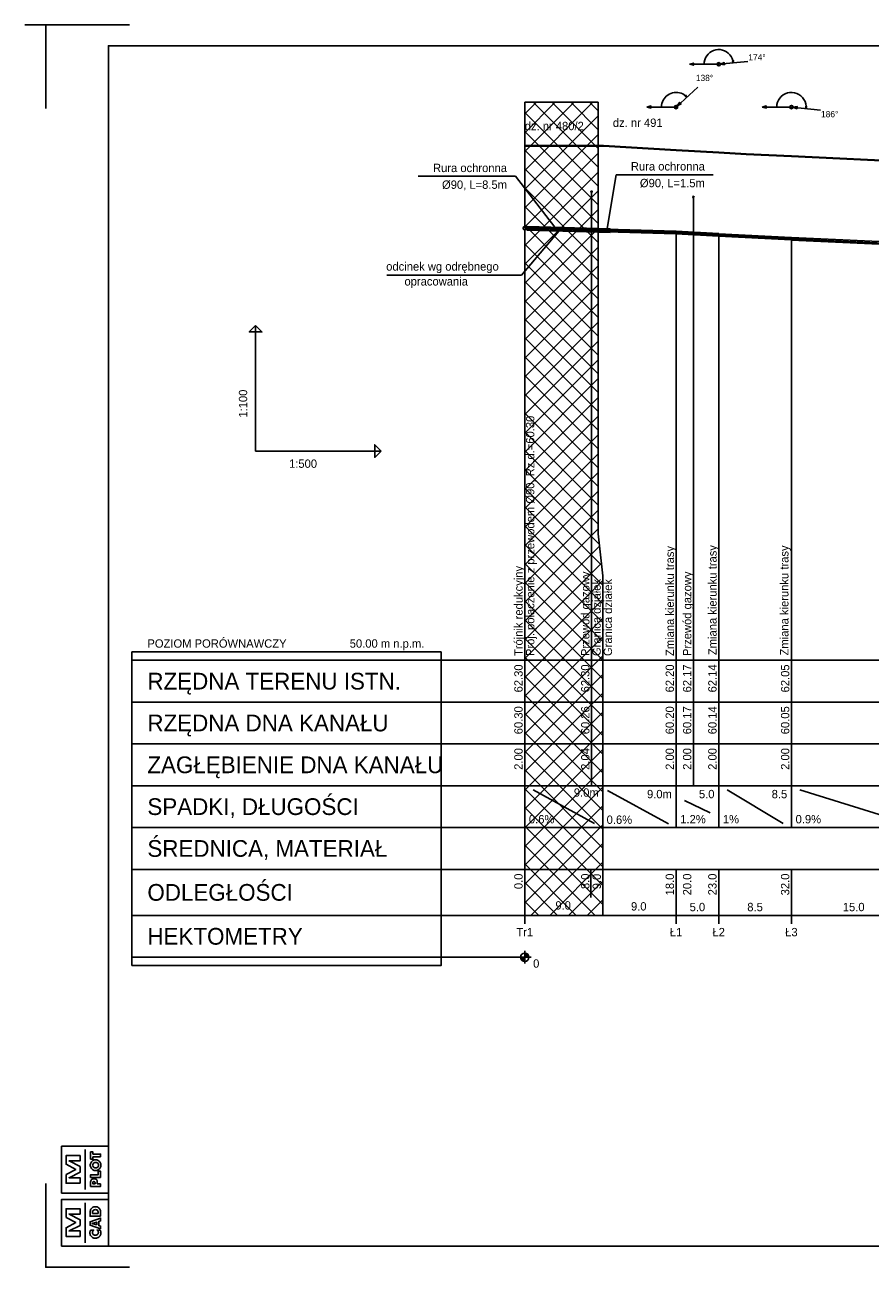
# Model space of a CAD drawing. Header units: metres. Extents: x 1169 to 1594, y -33 to 264.
# Tile 1 of 2: x 1169 to 1371, y -33 to 264. Entities that reach past the tile are written whole.
import ezdxf
from ezdxf.enums import TextEntityAlignment as Align

# ---------------------------------------------------------------- set-up
doc = ezdxf.new("R2010")
doc.units = ezdxf.units.M
doc.header["$LTSCALE"] = 0.2
doc.layers.get('0').update_dxf_attribs({"color": 8, "linetype": 'CONTINUOUS'})
doc.layers.add('M_Ramki do druku', color=7, linetype='CONTINUOUS', lineweight=25)
doc.layers.add('M_Ramki rysunków', color=2, linetype='CONTINUOUS', lineweight=25)
for name, color, linetype in [('M_Ramki markery', 1, 'CONTINUOUS'), ('M_Ramki znaczniki', 6, 'CONTINUOUS'), ('SJ_11_Rury_ochn', 7, 'CONTINUOUS'), ('SJ_14_Krawędzie', 7, 'CONTINUOUS'), ('SJ_15_Linie_tab', 7, 'CONTINUOUS'), ('SJ_16_Liczby', 7, 'CONTINUOUS'), ('SJ_19_Opis_Pz_2', 7, 'CONTINUOUS'), ('SJ_21_Opis_wl', 7, 'CONTINUOUS'), ('SJ_23_Opis_uzbr', 7, 'CONTINUOUS'), ('SJ_25_Linie_opi', 7, 'CONTINUOUS'), ('SJ_26_Teksty', 7, 'CONTINUOUS'), ('SJ_27_Wymiary', 7, 'CONTINUOUS'), ('SJ_28_Linie_odn', 7, 'CONTINUOUS'), ('SJ_2_Teren_istn', 3, 'CONTINUOUS'), ('SJ_5_Węzły_2', 7, 'CONTINUOUS'), ('SJ_8_KS_TŁOCZNY_2', 7, 'CONTINUOUS'), ('SJ_9_Uzbr__podz', 7, 'CONTINUOUS')]:
    doc.layers.add(name, color=color, linetype=linetype)
doc.styles.add('MCAD_TS', font='GENISO.SHX', dxfattribs={"width": 0.8, "oblique": 15})
doc.styles.add('OPISOWY', font='GOTHIC.TTF')

# ---------------------------------------------------------------- blocks, each defined once
blk = doc.blocks.new('mcadram')
at = {"color": 0, "linetype": 'ByBlock'}
for points in [[(-11.21, 0), (-11.21, 11.21), (0, 11.21), (0, 0)], [(-6.78, 2.37), (-10.13, 2.37), (-10.13, 4.43), (-7.84, 5.67), (-10.13, 6.89), (-10.13, 8.96), (-6.78, 8.96), (-6.78, 7.68), (-9.42, 7.68), (-6.78, 6.32), (-6.78, 5), (-9.42, 3.65), (-6.78, 3.65)], [(-1.88, 7.19), (-4.38, 7.19), (-4.38, 7.71), (-4.37, 8.06), (-4.35, 8.34), (-4.32, 8.53), (-4.28, 8.69), (-4.22, 8.83), (-4.14, 8.96), (-4.02, 9.1), (-3.88, 9.22), (-3.72, 9.32), (-3.54, 9.39), (-3.34, 9.43), (-3.13, 9.44), (-2.91, 9.43), (-2.72, 9.39), (-2.54, 9.32), (-2.38, 9.22), (-2.23, 9.1), (-2.11, 8.96), (-2.04, 8.83), (-1.98, 8.7), (-1.93, 8.55), (-1.9, 8.36), (-1.89, 8.12), (-1.88, 7.83), (-1.88, 7.71)], [(-1.88, 4.16), (-4.38, 5.02), (-4.38, 5.87), (-1.88, 6.73), (-1.88, 6.06), (-2.33, 5.93), (-2.33, 4.96), (-1.88, 4.83)], [(-2.44, 7.87), (-2.44, 7.98), (-2.46, 8.22), (-2.51, 8.42), (-2.6, 8.57), (-2.74, 8.67), (-2.91, 8.73), (-3.13, 8.75), (-3.34, 8.73), (-3.52, 8.67), (-3.65, 8.56), (-3.74, 8.42), (-3.8, 8.22), (-3.82, 7.98), (-3.82, 7.86)], [(-4.28, 3.85), (-3.53, 3.85), (-3.63, 3.75), (-3.7, 3.66), (-3.76, 3.57), (-3.8, 3.47), (-3.83, 3.37), (-3.83, 3.27), (-3.81, 3.09), (-3.75, 2.93), (-3.63, 2.8), (-3.49, 2.7), (-3.31, 2.64), (-3.11, 2.62), (-2.92, 2.64), (-2.76, 2.7), (-2.61, 2.8), (-2.5, 2.94), (-2.44, 3.09), (-2.42, 3.27), (-2.42, 3.38), (-2.45, 3.47), (-2.49, 3.57), (-2.55, 3.66), (-2.62, 3.76), (-2.72, 3.85), (-1.97, 3.85), (-1.92, 3.74), (-1.89, 3.63), (-1.85, 3.53), (-1.83, 3.42), (-1.82, 3.31), (-1.82, 3.2), (-1.82, 3.07), (-1.84, 2.94), (-1.86, 2.82), (-1.9, 2.71), (-1.95, 2.61), (-2.01, 2.51), (-2.15, 2.33), (-2.3, 2.19), (-2.48, 2.08), (-2.68, 2), (-2.89, 1.95), (-3.12, 1.93), (-3.31, 1.94), (-3.48, 1.97), (-3.65, 2.03), (-3.8, 2.1), (-3.94, 2.19), (-4.07, 2.31), (-4.18, 2.43), (-4.27, 2.56), (-4.34, 2.71), (-4.39, 2.86), (-4.42, 3.03), (-4.43, 3.2), (-4.43, 3.31), (-4.42, 3.42), (-4.4, 3.53), (-4.37, 3.63), (-4.33, 3.74)], [(-2.81, 5.11), (-2.81, 5.79), (-3.64, 5.53), (-3.67, 5.52), (-3.71, 5.51), (-3.76, 5.5), (-3.82, 5.49), (-3.89, 5.47), (-3.97, 5.45), (-3.91, 5.43), (-3.85, 5.42), (-3.8, 5.4), (-3.74, 5.39), (-3.69, 5.38), (-3.64, 5.36)]]:
    blk.add_lwpolyline(points, close=True, dxfattribs=at)
blk.add_lwpolyline([(-5.6, 0.82), (-5.6, 10.39)], dxfattribs=at)
blk = doc.blocks.new('mplotram')
at = {"color": 0, "linetype": 'ByBlock', "lineweight": -2}
for points in [[(-11.21, 0), (-11.21, 11.21), (0, 11.21), (0, 0)], [(-6.78, 2.37), (-10.13, 2.37), (-10.13, 4.43), (-7.84, 5.67), (-10.13, 6.89), (-10.13, 8.96), (-6.78, 8.96), (-6.78, 7.68), (-9.42, 7.68), (-6.78, 6.32), (-6.78, 5), (-9.42, 3.65), (-6.78, 3.65)], [(-1.88, 8.66), (-3.72, 8.66), (-3.72, 8.12), (-4.29, 8.12), (-4.29, 9.86), (-3.72, 9.86), (-3.72, 9.32), (-1.88, 9.32)], [(-3.08, 7.96), (-2.91, 7.95), (-2.75, 7.92), (-2.59, 7.87), (-2.45, 7.79), (-2.31, 7.7), (-2.19, 7.59), (-2.08, 7.46), (-1.99, 7.32), (-1.91, 7.17), (-1.86, 7.01), (-1.83, 6.84), (-1.82, 6.67), (-1.83, 6.5), (-1.86, 6.34), (-1.91, 6.18), (-1.99, 6.02), (-2.08, 5.89), (-2.19, 5.76), (-2.31, 5.65), (-2.45, 5.55), (-2.6, 5.48), (-2.75, 5.42), (-2.91, 5.39), (-3.08, 5.38), (-3.25, 5.39), (-3.41, 5.42), (-3.57, 5.48), (-3.72, 5.55), (-3.85, 5.65), (-3.98, 5.76), (-4.09, 5.89), (-4.18, 6.02), (-4.25, 6.18), (-4.31, 6.34), (-4.34, 6.5), (-4.35, 6.67), (-4.34, 6.84), (-4.31, 7.01), (-4.25, 7.17), (-4.18, 7.32), (-4.09, 7.46), (-3.98, 7.59), (-3.85, 7.7), (-3.72, 7.79), (-3.57, 7.87), (-3.41, 7.92), (-3.25, 7.95)], [(-2.37, 6.67), (-2.4, 6.84), (-2.46, 7), (-2.57, 7.12), (-2.72, 7.22), (-2.89, 7.28), (-3.08, 7.3), (-3.27, 7.28), (-3.44, 7.22), (-3.59, 7.12), (-3.7, 6.99), (-3.77, 6.84), (-3.79, 6.67), (-3.77, 6.5), (-3.7, 6.35), (-3.59, 6.22), (-3.44, 6.12), (-3.27, 6.06), (-3.08, 6.04), (-2.89, 6.06), (-2.72, 6.12), (-2.57, 6.22), (-2.46, 6.35), (-2.39, 6.5)], [(-1.88, 3.74), (-4.29, 3.74), (-4.29, 4.4), (-2.44, 4.4), (-2.44, 5.22), (-1.88, 5.22)], [(-1.88, 2.22), (-1.88, 1.6), (-4.29, 1.6), (-4.29, 2.29), (-4.29, 2.53), (-4.28, 2.72), (-4.26, 2.86), (-4.22, 2.96), (-4.18, 3.05), (-4.12, 3.14), (-4.04, 3.22), (-3.95, 3.29), (-3.84, 3.34), (-3.73, 3.38), (-3.61, 3.4), (-3.47, 3.41), (-3.34, 3.4), (-3.21, 3.38), (-3.09, 3.34), (-2.99, 3.29), (-2.9, 3.22), (-2.82, 3.14), (-2.78, 3.06), (-2.74, 2.98), (-2.71, 2.89), (-2.69, 2.78), (-2.68, 2.64), (-2.68, 2.45), (-2.68, 2.34), (-2.68, 2.22)], [(-3.21, 2.22), (-3.21, 2.34), (-3.21, 2.49), (-3.24, 2.6), (-3.27, 2.68), (-3.33, 2.73), (-3.4, 2.76), (-3.49, 2.77), (-3.59, 2.76), (-3.66, 2.73), (-3.71, 2.68), (-3.75, 2.6), (-3.77, 2.49), (-3.77, 2.35), (-3.77, 2.22)]]:
    blk.add_lwpolyline(points, close=True, dxfattribs=at)
blk.add_lwpolyline([(-5.6, 0.82), (-5.6, 10.39)], dxfattribs=at)
blk = doc.blocks.new('mcad_logo_ram')
at = {"layer": 'M_Ramki rysunków', "color": 0, "linetype": 'ByBlock', "lineweight": -2, "rotation": 270}
for name, p in [('mcadram', (0, 0)), ('mplotram', (12.71, 0))]:
    blk.add_blockref(name, p, dxfattribs=at)
blk = doc.blocks.new('Znacznik_narozny_v2')
at = {"layer": 'M_Ramki znaczniki'}
blk.add_lwpolyline([(0, -20), (0, 0), (20, 0)], dxfattribs=at)
blk = doc.blocks.new('znacznik297')
at = {"lineweight": -2}
blk.add_line((0, 0), (-20, 0), dxfattribs=at)
at = {"layer": 'M_Ramki markery'}
blk.add_line((0, 0), (2, 0), dxfattribs=at)
blk = doc.blocks.new('*U24')
at = {"layer": 'M_Ramki rysunków', "color": 0, "linetype": 'ByBlock', "lineweight": -2}
blk.add_lwpolyline([(15, 5), (15, 292), (415, 292), (415, 5)], close=True, dxfattribs=at)
blk.add_blockref('znacznik297', (15, 297))
at = {"layer": 'M_Ramki rysunków', "color": 0, "linetype": 'ByBlock', "lineweight": -2, "rotation": 90}
blk.add_blockref('mcad_logo_ram', (15, 5), dxfattribs=at)
at = {"layer": 'M_Ramki znaczniki'}
blk.add_blockref('Znacznik_narozny_v2', (0, 297), dxfattribs=at)
at = {"layer": 'M_Ramki znaczniki', "xscale": -1, "rotation": 180}
blk.add_blockref('Znacznik_narozny_v2', (0, 0), dxfattribs=at)
at = {"layer": 'M_Ramki do druku', "style": 'MCAD_TS', "width": 0.8}
for tag, p in [('KOMENTARZ', (6.54, 30.57)), ('RYSUNEK', (10.28, 30.57)), ('DATA', (14.02, 30.57))]:
    blk.add_attdef(tag, p, '', height=2, rotation=90, dxfattribs=at)

msp = doc.modelspace()

# ---------------------------------------------------------------- hatches: boundary and pattern name
at = {"transparency": 33554687}
h = msp.add_hatch(dxfattribs=at)
h.set_pattern_fill('ANSI37')
h.paths.add_polyline_path([(1306.06, 245.12), (1288.5, 245.12), (1288.5, 50.71), (1307.17, 50.71), (1307.17, 131.91), (1306.06, 141.91)])

# ---------------------------------------------------------------- linework, layer by layer
at = {"layer": 'SJ_11_Rury_ochn'}
for p, q in [((1289.06, 215.41), (1289.06, 215.29)), ((1289.06, 214.55), (1289.06, 214.66)), ((1308.9, 214.85), (1308.9, 214.74)), ((1308.9, 213.99), (1308.9, 214.11))]:
    msp.add_line(p, q, dxfattribs=at)
for points in [[(1289.06, 215.41), (1308.9, 214.85), (1308.9, 214.87), (1289.06, 215.43)], [(1289.06, 214.55), (1308.9, 213.99), (1308.9, 213.97), (1289.06, 214.53)]]:
    msp.add_lwpolyline(points, close=True, dxfattribs=at)
at = {"layer": 'SJ_14_Krawędzie'}
for p, q in [((1288.9, 214.98), (1308.9, 214.42)), ((1288.91, 214.98), (1324.63, 213.98)), ((1324.74, 213.98), (1334.81, 213.39)), ((1334.93, 213.38), (1352.21, 212.49)), ((1352.32, 212.49), (1381.97, 211.09))]:
    msp.add_line(p, q, dxfattribs=at)
at = {"layer": 'SJ_15_Linie_tab'}
for p, q in [((1224.15, 161.71), (1224.15, 191.71)), ((1224.15, 161.71), (1254.15, 161.71)), ((1194.58, 111.71), (1288.5, 111.71)), ((1288.5, 111.71), (1524.22, 111.71)), ((1288.5, 111.71), (1288.5, 81.71)), ((1288.5, 111.71), (1288.5, 50.71)), ((1304.47, 111.71), (1304.47, 101.71)), ((1324.68, 111.71), (1324.68, 81.71)), ((1328.83, 111.71), (1328.83, 101.71)), ((1334.87, 111.71), (1334.87, 81.71)), ((1352.26, 111.71), (1352.26, 81.71)), ((1194.58, 101.71), (1288.5, 101.71)), ((1288.5, 101.71), (1524.22, 101.71)), ((1304.47, 101.71), (1304.47, 91.71)), ((1328.83, 101.71), (1328.83, 91.71)), ((1194.58, 91.71), (1288.5, 91.71)), ((1288.5, 91.71), (1524.22, 91.71)), ((1304.47, 91.71), (1304.47, 81.71)), ((1328.83, 91.71), (1328.83, 81.71)), ((1194.58, 81.71), (1288.5, 81.71)), ((1288.5, 81.71), (1524.22, 81.71)), ((1288.5, 81.71), (1288.5, 71.71)), ((1290.5, 80.71), (1305.17, 72.71)), ((1308.25, 80.58), (1322.91, 72.58)), ((1324.68, 81.71), (1324.68, 71.71)), ((1334.87, 81.71), (1334.87, 71.71)), ((1336.87, 80.71), (1350.26, 72.71)), ((1352.26, 81.71), (1352.26, 71.71)), ((1354.26, 80.71), (1380.03, 72.71)), ((1326.68, 78.21), (1332.87, 75.21)), ((1194.58, 71.71), (1288.5, 71.71)), ((1288.5, 71.71), (1524.22, 71.71)), ((1194.58, 61.71), (1288.5, 61.71)), ((1288.5, 61.71), (1524.22, 61.71)), ((1288.5, 61.71), (1288.5, 48.71)), ((1324.68, 61.71), (1324.68, 48.71)), ((1334.87, 61.71), (1334.87, 48.71)), ((1352.26, 61.71), (1352.26, 48.71)), ((1194.58, 50.71), (1288.5, 50.71)), ((1288.5, 50.71), (1524.22, 50.71)), ((1194.58, 40.71), (1288.5, 40.71))]:
    msp.add_line(p, q, dxfattribs=at)
for points in [[(1288.5, 111.71), (1288.5, 214.62)], [(1324.68, 111.71), (1324.68, 213.69)], [(1334.87, 111.71), (1334.87, 213.1)], [(1352.26, 111.71), (1352.26, 212.2)]]:
    msp.add_lwpolyline(points, dxfattribs=at)
for points in [[(1224.15, 191.71), (1225.65, 190.21), (1222.65, 190.21)], [(1254.15, 161.71), (1252.65, 160.21), (1252.65, 163.21)], [(1194.58, 38.71), (1268.5, 38.71), (1268.5, 113.71), (1194.58, 113.71)]]:
    msp.add_lwpolyline(points, close=True, dxfattribs=at)
at = {"layer": 'SJ_16_Liczby'}
for p, q in [((1288.06, 39.81), (1288.94, 41.61)), ((1288.13, 39.78), (1288.88, 41.64)), ((1288.19, 39.76), (1288.81, 41.66)), ((1288.26, 39.74), (1288.74, 41.68)), ((1288.33, 39.72), (1288.68, 41.69)), ((1288.4, 39.71), (1288.61, 41.7)), ((1288.47, 39.71), (1288.54, 41.71)), ((1288.5, 42.21), (1288.5, 39.21)), ((1287, 40.71), (1290, 40.71)), ((1287.5, 40.64), (1289.5, 40.78)), ((1287.51, 40.57), (1289.49, 40.85)), ((1287.52, 40.5), (1289.48, 40.92)), ((1287.54, 40.43), (1289.46, 40.98)), ((1287.56, 40.37), (1289.44, 41.05)), ((1287.59, 40.3), (1289.42, 41.12)), ((1287.62, 40.24), (1289.39, 41.18)), ((1287.65, 40.18), (1289.35, 41.24)), ((1287.69, 40.12), (1289.31, 41.3)), ((1287.74, 40.07), (1289.27, 41.35)), ((1287.78, 40.01), (1289.22, 41.4)), ((1287.83, 39.97), (1289.17, 41.45)), ((1287.89, 39.92), (1289.12, 41.5)), ((1287.94, 39.88), (1289.06, 41.54)), ((1288, 39.84), (1289, 41.58))]:
    msp.add_line(p, q, dxfattribs=at)
msp.add_circle((1288.5, 40.71), 1, dxfattribs=at)
at = {"layer": 'SJ_21_Opis_wl'}
for radius in [0.411, 0.374]:
    msp.add_circle((1288.5, 215), radius, dxfattribs=at)
at = {"layer": 'SJ_25_Linie_opi'}
for p, q in [((1288.5, 215), (1288.5, 245.12)), ((1288.5, 245.12), (1306.06, 245.12)), ((1304.47, 223.71), (1304.47, 111.71)), ((1328.83, 222.45), (1328.83, 111.71)), ((1304.28, 61.71), (1304.28, 55.01)), ((1307.17, 61.71), (1307.17, 50.71))]:
    msp.add_line(p, q, dxfattribs=at)
msp.add_lwpolyline([(1306.06, 245.12), (1306.06, 141.91), (1307.17, 131.91), (1307.17, 61.71)], dxfattribs=at)
at = {"layer": 'SJ_26_Teksty'}
for p, q in [((1286.26, 227.41), (1263.05, 227.41)), ((1286.26, 227.41), (1295.7, 215.24)), ((1310.35, 227.79), (1308.18, 214.89)), ((1333.57, 227.79), (1310.35, 227.79)), ((1296.68, 214.32), (1287.72, 203.78)), ((1287.72, 203.78), (1255.57, 203.78))]:
    msp.add_line(p, q, dxfattribs=at)
at = {"layer": 'SJ_27_Wymiary'}
for p, q in [((1334.87, 254.2), (1327.87, 254.2)), ((1334.87, 254.2), (1341.84, 254.88)), ((1324.68, 243.97), (1329.86, 248.69)), ((1324.68, 243.97), (1317.68, 243.97)), ((1352.26, 243.97), (1345.26, 243.97)), ((1352.26, 243.97), (1359.23, 243.25))]:
    msp.add_line(p, q, dxfattribs=at)
for points in [[(1338.35, 254.54), (1338.26, 255.07), (1338.09, 255.57), (1337.85, 256.04), (1337.53, 256.47), (1337.16, 256.85), (1336.73, 257.17), (1336.26, 257.41), (1335.76, 257.59), (1335.23, 257.68), (1334.7, 257.7), (1334.17, 257.63), (1333.66, 257.49), (1333.18, 257.26), (1332.73, 256.97), (1332.34, 256.61), (1332, 256.2), (1331.73, 255.74), (1331.53, 255.25), (1331.41, 254.73), (1331.37, 254.2)], [(1327.27, 246.33), (1326.97, 246.62), (1326.64, 246.88), (1326.27, 247.09), (1325.89, 247.26), (1325.49, 247.38), (1325.07, 247.45), (1324.65, 247.47), (1324.23, 247.44), (1323.82, 247.37), (1323.42, 247.24), (1323.04, 247.06), (1322.68, 246.84), (1322.35, 246.58), (1322.05, 246.28), (1321.8, 245.95), (1321.58, 245.59), (1321.41, 245.21), (1321.28, 244.81), (1321.21, 244.39), (1321.18, 243.97)], [(1355.74, 243.61), (1355.76, 244.18), (1355.68, 244.74), (1355.51, 245.28), (1355.26, 245.79), (1354.92, 246.25), (1354.52, 246.65), (1354.06, 246.98), (1353.55, 247.23), (1353.01, 247.39), (1352.44, 247.47), (1351.88, 247.45), (1351.32, 247.34), (1350.79, 247.15), (1350.29, 246.87), (1349.85, 246.51), (1349.47, 246.09), (1349.17, 245.61), (1348.95, 245.09), (1348.81, 244.54), (1348.76, 243.97)]]:
    msp.add_lwpolyline(points, dxfattribs=at)
for points in [[(1327.87, 254.2), (1328.84, 253.94), (1328.84, 254.46)], [(1335.27, 254.24), (1336.26, 254.08), (1336.21, 254.59)], [(1338.35, 254.54), (1338.44, 255.04), (1338.18, 255.01)], [(1327.27, 246.33), (1327.04, 246.77), (1326.85, 246.6)], [(1317.68, 243.97), (1318.65, 243.71), (1318.65, 244.23)], [(1324.98, 244.24), (1325.87, 244.7), (1325.52, 245.08)], [(1345.26, 243.97), (1346.23, 243.71), (1346.23, 244.23)], [(1352.66, 243.93), (1353.59, 243.57), (1353.65, 244.09)], [(1355.74, 243.61), (1355.92, 244.08), (1355.67, 244.11)]]:
    msp.add_lwpolyline(points, close=True, dxfattribs=at)
for centre in [(1334.87, 254.2), (1324.68, 243.97), (1352.26, 243.97)]:
    msp.add_circle(centre, 0.4, dxfattribs=at)
at = {"layer": 'SJ_2_Teren_istn', "lineweight": 40}
msp.add_lwpolyline([(1288.5, 234.71), (1307.32, 234.71), (1324.68, 233.69), (1334.87, 233.1), (1341.48, 232.71), (1352.26, 232.2), (1382.03, 230.8), (1384.06, 230.71), (1425.82, 228.71), (1430.27, 228.54), (1489.78, 226.31), (1504.89, 225.14), (1510.46, 224.71), (1519.15, 225.31), (1521.86, 225.91), (1524.22, 225.91)], dxfattribs=at)
at = {"layer": 'SJ_5_Węzły_2'}
for p, q in [((1324.68, 214.29), (1324.63, 214.3)), ((1324.63, 214.3), (1324.63, 213.67)), ((1324.68, 214.27), (1324.63, 214.27)), ((1324.74, 214.29), (1324.68, 214.29)), ((1324.74, 214.26), (1324.68, 214.27)), ((1324.74, 213.66), (1324.74, 214.29)), ((1324.63, 213.69), (1324.68, 213.69)), ((1324.63, 213.67), (1324.68, 213.66)), ((1324.68, 213.69), (1324.74, 213.69)), ((1324.68, 213.66), (1324.74, 213.66)), ((1334.87, 213.7), (1334.81, 213.7)), ((1334.81, 213.7), (1334.81, 213.07)), ((1334.87, 213.67), (1334.81, 213.67)), ((1334.81, 213.1), (1334.87, 213.1)), ((1334.81, 213.07), (1334.87, 213.07)), ((1334.93, 213.69), (1334.87, 213.7)), ((1334.93, 213.67), (1334.87, 213.67)), ((1334.87, 213.1), (1334.93, 213.09)), ((1334.87, 213.07), (1334.93, 213.06)), ((1334.93, 213.06), (1334.93, 213.69)), ((1352.26, 212.8), (1352.21, 212.81)), ((1352.21, 212.81), (1352.21, 212.18)), ((1352.26, 212.78), (1352.21, 212.78)), ((1352.21, 212.21), (1352.26, 212.2)), ((1352.21, 212.18), (1352.26, 212.17)), ((1352.32, 212.8), (1352.26, 212.8)), ((1352.32, 212.77), (1352.26, 212.78)), ((1352.26, 212.2), (1352.32, 212.2)), ((1352.26, 212.17), (1352.32, 212.17)), ((1352.32, 212.17), (1352.32, 212.8))]:
    msp.add_line(p, q, dxfattribs=at)
at = {"layer": 'SJ_8_KS_TŁOCZNY_2'}
for points in [[(1288.79, 214.7), (1324.63, 213.69), (1324.63, 213.67), (1288.76, 214.67)], [(1288.81, 215.27), (1324.63, 214.27), (1324.63, 214.3), (1288.78, 215.3)]]:
    msp.add_lwpolyline(points, dxfattribs=at)
for points in [[(1324.74, 214.26), (1334.81, 213.67), (1334.81, 213.7), (1324.74, 214.29)], [(1324.74, 213.69), (1334.81, 213.1), (1334.81, 213.07), (1324.74, 213.66)], [(1334.93, 213.67), (1352.21, 212.78), (1352.21, 212.81), (1334.93, 213.69)], [(1334.93, 213.09), (1352.21, 212.21), (1352.21, 212.18), (1334.93, 213.06)], [(1352.32, 212.77), (1381.97, 211.38), (1381.97, 211.41), (1352.32, 212.8)], [(1352.32, 212.2), (1381.97, 210.81), (1381.97, 210.78), (1352.32, 212.17)]]:
    msp.add_lwpolyline(points, close=True, dxfattribs=at)
at = {"layer": 'SJ_9_Uzbr__podz'}
for centre, radius in [((1304.47, 223.71), 0.168), ((1304.47, 223.71), 0.16), ((1328.83, 222.45), 0.168), ((1328.83, 222.45), 0.16)]:
    msp.add_circle(centre, radius, dxfattribs=at)

# ---------------------------------------------------------------- block references
at = {"layer": 'M_Ramki do druku'}
msp.add_blockref('*U24', (1173.98, -33.39), dxfattribs=at)

# ---------------------------------------------------------------- texts
at = {"layer": 'SJ_15_Linie_tab', "style": 'OPISOWY'}
for s, height, p in [('POZIOM PORÓWNAWCZY', 2, (1198.28, 114.71)), ('RZĘDNA TERENU ISTN.', 4, (1198.28, 104.71)), ('RZĘDNA DNA KANAŁU', 4, (1198.28, 94.71)), ('ZAGŁĘBIENIE DNA KANAŁU', 4, (1198.28, 84.71)), ('SPADKI, DŁUGOŚCI', 4, (1198.28, 74.71)), ('ŚREDNICA, MATERIAŁ', 4, (1198.28, 64.71)), ('ODLEGŁOŚCI', 4, (1198.28, 54.21)), ('HEKTOMETRY', 4, (1198.28, 43.71))]:
    msp.add_text(s, height=height, dxfattribs=at).set_placement(p)
msp.add_text('50.00 m n.p.m.', height=2, dxfattribs=at).set_placement((1264.5, 114.71), align=Align.RIGHT)
at = {"layer": 'SJ_16_Liczby', "style": 'OPISOWY'}
for s, height, p in [('174%%D', 1.5, (1344.03, 255.1)), ('138%%D', 1.5, (1331.49, 250.17)), ('186%%D', 1.5, (1361.41, 241.52)), ('9.0', 2, (1297.68, 52.1)), ('9.0', 2, (1315.76, 51.87)), ('5.0', 2, (1329.78, 51.71)), ('8.5', 2, (1343.57, 51.71)), ('15.0', 2, (1367.15, 51.71)), ('Tr1', 2, (1288.5, 45.71)), ('Ł1', 2, (1324.68, 45.71)), ('Ł2', 2, (1334.87, 45.71)), ('Ł3', 2, (1352.26, 45.71))]:
    msp.add_text(s, height=height, dxfattribs=at).set_placement(p, align=Align.CENTER)
for s, p in [('dz. nr 480/2', (1288.5, 238.43)), ('dz. nr 491', (1309.57, 239.21)), ('odcinek wg odrębnego', (1255.38, 204.86)), ('opracowania', (1259.75, 201.29)), ('1:500', (1232.15, 157.71)), ('0.6%', (1289.5, 72.71)), ('0.6%', (1308.08, 72.59)), ('1.2%', (1325.68, 72.71)), ('1%', (1335.87, 72.71)), ('0.9%', (1353.26, 72.71)), ('0', (1290.5, 38.21))]:
    msp.add_text(s, height=2, dxfattribs=at).set_placement(p)
msp.add_text('1:100', height=2, rotation=90, dxfattribs=at).set_placement((1222.15, 169.71))
for s, p in [('62.30', (1288, 110.71)), ('62.30', (1303.97, 110.71)), ('62.20', (1324.18, 110.71)), ('62.17', (1328.33, 110.71)), ('62.14', (1334.37, 110.71)), ('62.05', (1351.76, 110.71)), ('60.30', (1288, 100.71)), ('60.26', (1303.97, 100.71)), ('60.20', (1324.18, 100.71)), ('60.17', (1328.33, 100.71)), ('60.14', (1334.37, 100.71)), ('60.05', (1351.76, 100.71)), ('2.00', (1288, 90.71)), ('2.04', (1303.97, 90.71)), ('2.00', (1324.18, 90.71)), ('2.00', (1328.33, 90.71)), ('2.00', (1334.37, 90.71)), ('2.00', (1351.76, 90.71)), ('0.0', (1288, 60.71)), ('8.0', (1303.97, 60.71)), ('9.0', (1306.71, 60.66)), ('18.0', (1324.18, 60.71)), ('20.0', (1328.33, 60.71)), ('23.0', (1334.37, 60.71)), ('32.0', (1351.76, 60.71))]:
    msp.add_text(s, height=2, rotation=90, dxfattribs=at).set_placement(p, align=Align.RIGHT)
for s, p in [('9.0m', (1306.19, 79.08)), ('9.0m', (1323.68, 78.71)), ('5.0', (1333.87, 78.71)), ('8.5', (1351.26, 78.71))]:
    msp.add_text(s, height=2, dxfattribs=at).set_placement(p, align=Align.RIGHT)
at = {"layer": 'SJ_19_Opis_Pz_2', "style": 'OPISOWY'}
for s, p in [('Zmiana kierunku trasy', (1324.18, 112.71)), ('Zmiana kierunku trasy', (1334.38, 112.93)), ('Zmiana kierunku trasy', (1351.56, 112.85)), ('Trójnik redukcyjny', (1288, 112.71))]:
    msp.add_text(s, height=2, rotation=90, dxfattribs=at).set_placement(p)
at = {"layer": 'SJ_21_Opis_wl', "style": 'OPISOWY'}
msp.add_text('Proj. połączenie z przewodem %%C90, Rz.d.=60.30', height=2, rotation=90, dxfattribs=at).set_placement((1290.8, 112.71))
at = {"layer": 'SJ_23_Opis_uzbr', "style": 'OPISOWY'}
for s, p in [('Przewód gazowy', (1303.97, 112.71)), ('Granica działek', (1306.67, 112.71)), ('Granica działek', (1309.37, 112.71)), ('Przewód gazowy', (1328.33, 112.71))]:
    msp.add_text(s, height=2, rotation=90, dxfattribs=at).set_placement(p)
at = {"layer": 'SJ_28_Linie_odn', "style": 'OPISOWY'}
for s, p in [('Rura ochronna', (1284.26, 228.41)), ('Rura ochronna', (1331.57, 228.79)), ('%%c90, L=8.5m', (1284.26, 224.41)), ('%%c90, L=1.5m', (1331.57, 224.79))]:
    msp.add_text(s, height=2, dxfattribs=at).set_placement(p, align=Align.RIGHT)

doc.saveas('drawing.dxf')
